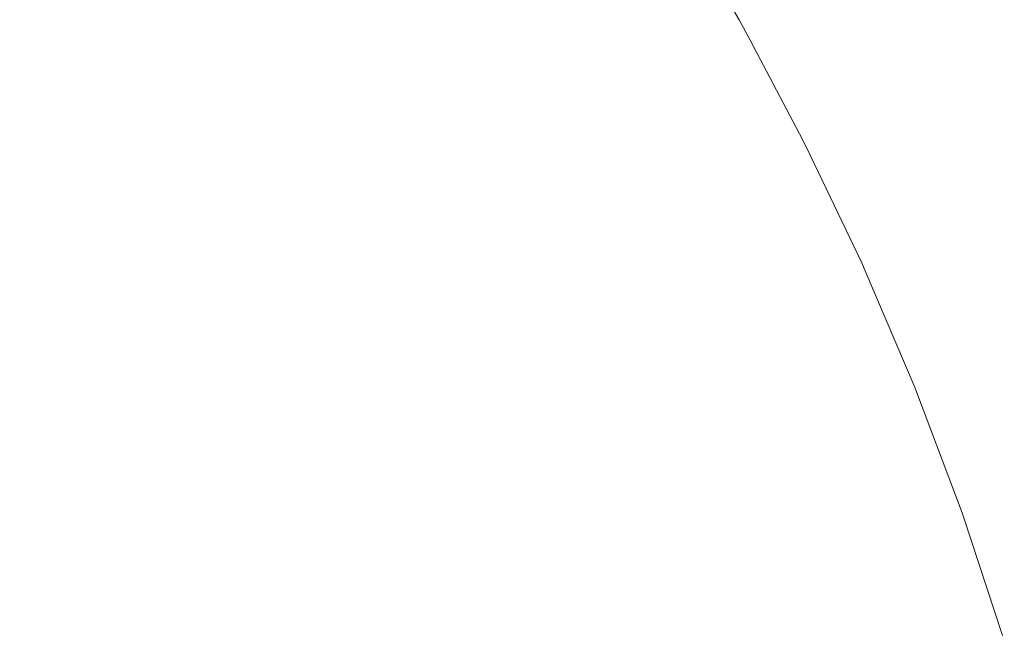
# Model space of a CAD drawing. Header units: centimetres. Extents: x -25.9 to 27.4, y -21.7 to -19.9.
# Tile 198 of 202: x 27.3774 to 27.4081, y -19.9303 to -19.9112. Entities that reach past the tile are written whole.
import ezdxf

# ---------------------------------------------------------------- set-up
doc = ezdxf.new("R2010")
doc.units = ezdxf.units.CM
doc.header["$LTSCALE"] = 2.54
doc.layers.add('Lucido design-1', color=7, linetype='Continuous')

# ---------------------------------------------------------------- blocks, each defined once
blk = doc.blocks.new('Gruppo-5-1')
at = {"color": 7, "linetype": 'Continuous', "lineweight": 9}
for points, invisible_edges in [([(27.377632, -19.907424, 875.666648), (27.379805, -19.910235, 875.666648), (27.377947, -19.911609, 875.663268), (27.375835, -19.908876, 875.663268)], 15), ([(27.376052, -19.9087, 876.379106), (27.378172, -19.911443, 876.379106), (27.380063, -19.910044, 876.375625), (27.377882, -19.907223, 876.375625)], 15), ([(27.383184, -19.907736, 875.673687), (27.385338, -19.910783, 875.673687), (27.383656, -19.911919, 875.670122), (27.381552, -19.908944, 875.670122)], 15), ([(27.381833, -19.908735, 876.372053), (27.383947, -19.911723, 876.372053), (27.385643, -19.910576, 876.368395), (27.38348, -19.907517, 876.368395)], 15), ([(27.388645, -19.908548, 876.360848), (27.39076, -19.911825, 876.360848), (27.392096, -19.911002, 876.356974), (27.389945, -19.907669, 876.356974)], 15), ([(27.397364, -19.907759, 875.712891), (27.399505, -19.911407, 875.712891), (27.399124, -19.91162, 875.708777), (27.396992, -19.907988, 875.708777)], 15), ([(27.397121, -19.907908, 876.33274), (27.399255, -19.911546, 876.33274), (27.399592, -19.911358, 876.328604), (27.397449, -19.907706, 876.328604)], 15), ([(27.397591, -19.907619, 875.717024), (27.399737, -19.911277, 875.717024), (27.399505, -19.911407, 875.712891), (27.397364, -19.907759, 875.712891)], 15), ([(27.397449, -19.907706, 876.328604), (27.399592, -19.911358, 876.328604), (27.399779, -19.911254, 876.324458), (27.397631, -19.907594, 876.324458)], 15), ([(27.398138, -19.908363, 875.721383), (27.39982, -19.911231, 875.721383), (27.399737, -19.911277, 875.717024), (27.397591, -19.907619, 875.717024)], 14), ([(27.397631, -19.907594, 876.324458), (27.399779, -19.911254, 876.324458), (27.39982, -19.911231, 876.321383), (27.398138, -19.908363, 876.321383)], 11), ([(27.389645, -19.907872, 875.684856), (27.391788, -19.911192, 875.684856), (27.390442, -19.912021, 875.68106), (27.388335, -19.908757, 875.68106)], 15), ([(27.396992, -19.907988, 875.708777), (27.399124, -19.91162, 875.708777), (27.398595, -19.911915, 875.704687), (27.396476, -19.908305, 875.704687)], 15), ([(27.396646, -19.908201, 876.336861), (27.398768, -19.911818, 876.336861), (27.399255, -19.911546, 876.33274), (27.397121, -19.907908, 876.33274)], 15), ([(27.396476, -19.908305, 875.704687), (27.398595, -19.911915, 875.704687), (27.397919, -19.912292, 875.70063), (27.395818, -19.908711, 875.70063)], 15), ([(27.396024, -19.908584, 876.340958), (27.398131, -19.912174, 876.340958), (27.398768, -19.911818, 876.336861), (27.396646, -19.908201, 876.336861)], 15), ([(27.374108, -19.91027, 876.382487), (27.376163, -19.912929, 876.382487), (27.378172, -19.911443, 876.379106), (27.376052, -19.9087, 876.379106)], 15), ([(27.380063, -19.910044, 876.375625), (27.382123, -19.912956, 876.375625), (27.383947, -19.911723, 876.372053), (27.381833, -19.908735, 876.372053)], 15), ([(27.38721, -19.909517, 876.364658), (27.389286, -19.912733, 876.364658), (27.39076, -19.911825, 876.360848), (27.388645, -19.908548, 876.360848)], 15), ([(27.395818, -19.908711, 875.70063), (27.397919, -19.912292, 875.70063), (27.397099, -19.912751, 875.696612), (27.395018, -19.909203, 875.696612)], 15), ([(27.395258, -19.909056, 876.345025), (27.397345, -19.912613, 876.345025), (27.398131, -19.912174, 876.340958), (27.396024, -19.908584, 876.340958)], 15), ([(27.375835, -19.908876, 875.663268), (27.377947, -19.911609, 875.663268), (27.375982, -19.913063, 875.659988), (27.373932, -19.910412, 875.659988)], 15), ([(27.381552, -19.908944, 875.670122), (27.383656, -19.911919, 875.670122), (27.381857, -19.913136, 875.666648), (27.379805, -19.910235, 875.666648)], 15), ([(27.388335, -19.908757, 875.68106), (27.390442, -19.912021, 875.68106), (27.388965, -19.91293, 875.677334), (27.386899, -19.909728, 875.677334)], 15), ([(27.395018, -19.909203, 875.696612), (27.397099, -19.912751, 875.696612), (27.396136, -19.913289, 875.692639), (27.394078, -19.909782, 875.692639)], 15), ([(27.394347, -19.909617, 876.349055), (27.396411, -19.913135, 876.349055), (27.397345, -19.912613, 876.345025), (27.395258, -19.909056, 876.345025)], 15), ([(27.385643, -19.910576, 876.368395), (27.387675, -19.913724, 876.368395), (27.389286, -19.912733, 876.364658), (27.38721, -19.909517, 876.364658)], 15), ([(27.393292, -19.910266, 876.35304), (27.39533, -19.913739, 876.35304), (27.396411, -19.913135, 876.349055), (27.394347, -19.909617, 876.349055)], 15), ([(27.386899, -19.909728, 875.677334), (27.388965, -19.91293, 875.677334), (27.387361, -19.913918, 875.673687), (27.385338, -19.910783, 875.673687)], 15), ([(27.394078, -19.909782, 875.692639), (27.396136, -19.913289, 875.692639), (27.395031, -19.913906, 875.688718), (27.393001, -19.910445, 875.688718)], 15), ([(27.379805, -19.910235, 875.666648), (27.381857, -19.913136, 875.666648), (27.379942, -19.91443, 875.663268), (27.377947, -19.911609, 875.663268)], 15), ([(27.378172, -19.911443, 876.379106), (27.380174, -19.914273, 876.379106), (27.382123, -19.912956, 876.375625), (27.380063, -19.910044, 876.375625)], 15), ([(27.392096, -19.911002, 876.356974), (27.394104, -19.914424, 876.356974), (27.39533, -19.913739, 876.35304), (27.393292, -19.910266, 876.35304)], 15), ([(27.383947, -19.911723, 876.372053), (27.385931, -19.914798, 876.372053), (27.387675, -19.913724, 876.368395), (27.385643, -19.910576, 876.368395)], 15), ([(27.393001, -19.910445, 875.688718), (27.395031, -19.913906, 875.688718), (27.393788, -19.9146, 875.684856), (27.391788, -19.911192, 875.684856)], 15), ([(27.385338, -19.910783, 875.673687), (27.387361, -19.913918, 875.673687), (27.385633, -19.914982, 875.670122), (27.383656, -19.911919, 875.670122)], 15), ([(27.391788, -19.911192, 875.684856), (27.393788, -19.9146, 875.684856), (27.392408, -19.915371, 875.68106), (27.390442, -19.912021, 875.68106)], 15), ([(27.39076, -19.911825, 876.360848), (27.392734, -19.915189, 876.360848), (27.394104, -19.914424, 876.356974), (27.392096, -19.911002, 876.356974)], 15), ([(27.376163, -19.912929, 876.382487), (27.378104, -19.915672, 876.382487), (27.380174, -19.914273, 876.379106), (27.378172, -19.911443, 876.379106)], 15), ([(27.399505, -19.911407, 875.712891), (27.401489, -19.915142, 875.712891), (27.401099, -19.915339, 875.708777), (27.399124, -19.91162, 875.708777)], 15), ([(27.399255, -19.911546, 876.33274), (27.401234, -19.915271, 876.33274), (27.401578, -19.915097, 876.328604), (27.399592, -19.911358, 876.328604)], 15), ([(27.399737, -19.911277, 875.717024), (27.401726, -19.915022, 875.717024), (27.401489, -19.915142, 875.712891), (27.399505, -19.911407, 875.712891)], 15), ([(27.399592, -19.911358, 876.328604), (27.401578, -19.915097, 876.328604), (27.401769, -19.915001, 876.324458), (27.399779, -19.911254, 876.324458)], 15), ([(27.399737, -19.911277, 875.717024), (27.39982, -19.911231, 875.721383), (27.400161, -19.911872, 875.721383)], 9), ([(27.400161, -19.911872, 875.721383), (27.401811, -19.91498, 875.721383), (27.401726, -19.915022, 875.717024), (27.399737, -19.911277, 875.717024)], 14), ([(27.400161, -19.911872, 876.321383), (27.39982, -19.911231, 876.321383), (27.399779, -19.911254, 876.324458)], 10), ([(27.399779, -19.911254, 876.324458), (27.401769, -19.915001, 876.324458), (27.401811, -19.91498, 876.321383), (27.400161, -19.911872, 876.321383)], 11), ([(27.39982, -19.911231, 876.321383), (27.400161, -19.911872, 876.321383), (27.400161, -19.911872, 875.721383), (27.39982, -19.911231, 875.721383)], 10), ([(27.377947, -19.911609, 875.663268), (27.379942, -19.91443, 875.663268), (27.377916, -19.915799, 875.659988), (27.375982, -19.913063, 875.659988)], 15), ([(27.382123, -19.912956, 876.375625), (27.384056, -19.915953, 876.375625), (27.385931, -19.914798, 876.372053), (27.383947, -19.911723, 876.372053)], 15), ([(27.399124, -19.91162, 875.708777), (27.401099, -19.915339, 875.708777), (27.400558, -19.915612, 875.704687), (27.398595, -19.911915, 875.704687)], 15), ([(27.398768, -19.911818, 876.336861), (27.400735, -19.915522, 876.336861), (27.401234, -19.915271, 876.33274), (27.399255, -19.911546, 876.33274)], 15), ([(27.383656, -19.911919, 875.670122), (27.385633, -19.914982, 875.670122), (27.383783, -19.916121, 875.666648), (27.381857, -19.913136, 875.666648)], 15), ([(27.390442, -19.912021, 875.68106), (27.392408, -19.915371, 875.68106), (27.390894, -19.916217, 875.677334), (27.388965, -19.91293, 875.677334)], 15), ([(27.389286, -19.912733, 876.364658), (27.391222, -19.916033, 876.364658), (27.392734, -19.915189, 876.360848), (27.39076, -19.911825, 876.360848)], 15), ([(27.398595, -19.911915, 875.704687), (27.400558, -19.915612, 875.704687), (27.399867, -19.91596, 875.70063), (27.397919, -19.912292, 875.70063)], 15), ([(27.398131, -19.912174, 876.340958), (27.400084, -19.915851, 876.340958), (27.400735, -19.915522, 876.336861), (27.398768, -19.911818, 876.336861)], 15), ([(27.401811, -19.91498, 875.721383), (27.400161, -19.911872, 875.721383), (27.400161, -19.911872, 876.321383), (27.401811, -19.91498, 876.321383)], 10), ([(27.397919, -19.912292, 875.70063), (27.399867, -19.91596, 875.70063), (27.399028, -19.916383, 875.696612), (27.397099, -19.912751, 875.696612)], 15), ([(27.397345, -19.912613, 876.345025), (27.39928, -19.916256, 876.345025), (27.400084, -19.915851, 876.340958), (27.398131, -19.912174, 876.340958)], 15), ([(27.387675, -19.913724, 876.368395), (27.389571, -19.916956, 876.368395), (27.391222, -19.916033, 876.364658), (27.389286, -19.912733, 876.364658)], 15), ([(27.396411, -19.913135, 876.349055), (27.398325, -19.916738, 876.349055), (27.39928, -19.916256, 876.345025), (27.397345, -19.912613, 876.345025)], 15), ([(27.37404, -19.914499, 876.385764), (27.375915, -19.917151, 876.385764), (27.378104, -19.915672, 876.382487), (27.376163, -19.912929, 876.382487)], 15), ([(27.380174, -19.914273, 876.379106), (27.382054, -19.917186, 876.379106), (27.384056, -19.915953, 876.375625), (27.382123, -19.912956, 876.375625)], 15), ([(27.388965, -19.91293, 875.677334), (27.390894, -19.916217, 875.677334), (27.38925, -19.917135, 875.673687), (27.387361, -19.913918, 875.673687)], 15), ([(27.397099, -19.912751, 875.696612), (27.399028, -19.916383, 875.696612), (27.398043, -19.91688, 875.692639), (27.396136, -19.913289, 875.692639)], 15), ([(27.375982, -19.913063, 875.659988), (27.377916, -19.915799, 875.659988), (27.375783, -19.917241, 875.656814), (27.373912, -19.914594, 875.656814)], 15), ([(27.381857, -19.913136, 875.666648), (27.383783, -19.916121, 875.666648), (27.381815, -19.917332, 875.663268), (27.379942, -19.91443, 875.663268)], 15), ([(27.396136, -19.913289, 875.692639), (27.398043, -19.91688, 875.692639), (27.396913, -19.917449, 875.688718), (27.395031, -19.913906, 875.688718)], 15), ([(27.39533, -19.913739, 876.35304), (27.397219, -19.917295, 876.35304), (27.398325, -19.916738, 876.349055), (27.396411, -19.913135, 876.349055)], 15), ([(27.387361, -19.913918, 875.673687), (27.38925, -19.917135, 875.673687), (27.387478, -19.918125, 875.670122), (27.385633, -19.914982, 875.670122)], 15), ([(27.385931, -19.914798, 876.372053), (27.387784, -19.917955, 876.372053), (27.389571, -19.916956, 876.368395), (27.387675, -19.913724, 876.368395)], 15), ([(27.395031, -19.913906, 875.688718), (27.396913, -19.917449, 875.688718), (27.395641, -19.91809, 875.684856), (27.393788, -19.9146, 875.684856)], 15), ([(27.394104, -19.914424, 876.356974), (27.395965, -19.917927, 876.356974), (27.397219, -19.917295, 876.35304), (27.39533, -19.913739, 876.35304)], 15), ([(27.379942, -19.91443, 875.663268), (27.381815, -19.917332, 875.663268), (27.379733, -19.918614, 875.659988), (27.377916, -19.915799, 875.659988)], 15), ([(27.378104, -19.915672, 876.382487), (27.379926, -19.918496, 876.382487), (27.382054, -19.917186, 876.379106), (27.380174, -19.914273, 876.379106)], 15), ([(27.392734, -19.915189, 876.360848), (27.394564, -19.918634, 876.360848), (27.395965, -19.917927, 876.356974), (27.394104, -19.914424, 876.356974)], 15), ([(27.384056, -19.915953, 876.375625), (27.385861, -19.919028, 876.375625), (27.387784, -19.917955, 876.372053), (27.385931, -19.914798, 876.372053)], 15), ([(27.393788, -19.9146, 875.684856), (27.395641, -19.91809, 875.684856), (27.39423, -19.918802, 875.68106), (27.392408, -19.915371, 875.68106)], 15), ([(27.385633, -19.914982, 875.670122), (27.387478, -19.918125, 875.670122), (27.385581, -19.919185, 875.666648), (27.383783, -19.916121, 875.666648)], 15), ([(27.391222, -19.916033, 876.364658), (27.393018, -19.919413, 876.364658), (27.394564, -19.918634, 876.360848), (27.392734, -19.915189, 876.360848)], 15), ([(27.401489, -19.915142, 875.712891), (27.403312, -19.918959, 875.712891), (27.402915, -19.919139, 875.708777), (27.401099, -19.915339, 875.708777)], 15), ([(27.401234, -19.915271, 876.33274), (27.403052, -19.919076, 876.33274), (27.403404, -19.918917, 876.328604), (27.401578, -19.915097, 876.328604)], 15), ([(27.401726, -19.915022, 875.717024), (27.403555, -19.918849, 875.717024), (27.403312, -19.918959, 875.712891), (27.401489, -19.915142, 875.712891)], 15), ([(27.401578, -19.915097, 876.328604), (27.403404, -19.918917, 876.328604), (27.403599, -19.918829, 876.324458), (27.401769, -19.915001, 876.324458)], 15), ([(27.401726, -19.915022, 875.717024), (27.401811, -19.91498, 875.721383), (27.402039, -19.915456, 875.721383)], 9), ([(27.402039, -19.915456, 875.721383), (27.403642, -19.91881, 875.721383), (27.403555, -19.918849, 875.717024), (27.401726, -19.915022, 875.717024)], 14), ([(27.402039, -19.915456, 876.321383), (27.401811, -19.91498, 876.321383), (27.401769, -19.915001, 876.324458)], 10), ([(27.401769, -19.915001, 876.324458), (27.403599, -19.918829, 876.324458), (27.403642, -19.91881, 876.321383), (27.402039, -19.915456, 876.321383)], 11), ([(27.401811, -19.91498, 876.321383), (27.402039, -19.915456, 876.321383), (27.402039, -19.915456, 875.721383), (27.401811, -19.91498, 875.721383)], 10), ([(27.392408, -19.915371, 875.68106), (27.39423, -19.918802, 875.68106), (27.392682, -19.919583, 875.677334), (27.390894, -19.916217, 875.677334)], 15), ([(27.401099, -19.915339, 875.708777), (27.402915, -19.919139, 875.708777), (27.402363, -19.919388, 875.704687), (27.400558, -19.915612, 875.704687)], 15), ([(27.400735, -19.915522, 876.336861), (27.402544, -19.919306, 876.336861), (27.403052, -19.919076, 876.33274), (27.401234, -19.915271, 876.33274)], 15), ([(27.403642, -19.91881, 875.721383), (27.402039, -19.915456, 875.721383), (27.402039, -19.915456, 876.321383), (27.403642, -19.91881, 876.321383)], 10), ([(27.377916, -19.915799, 875.659988), (27.379733, -19.918614, 875.659988), (27.377541, -19.919964, 875.656814), (27.375783, -19.917241, 875.656814)], 15), ([(27.375915, -19.917151, 876.385764), (27.377677, -19.919881, 876.385764), (27.379926, -19.918496, 876.382487), (27.378104, -19.915672, 876.382487)], 15), ([(27.400558, -19.915612, 875.704687), (27.402363, -19.919388, 875.704687), (27.401658, -19.919707, 875.70063), (27.399867, -19.91596, 875.70063)], 15), ([(27.400084, -19.915851, 876.340958), (27.401879, -19.919607, 876.340958), (27.402544, -19.919306, 876.336861), (27.400735, -19.915522, 876.336861)], 15), ([(27.382054, -19.917186, 876.379106), (27.383808, -19.920175, 876.379106), (27.385861, -19.919028, 876.375625), (27.384056, -19.915953, 876.375625)], 15), ([(27.389571, -19.916956, 876.368395), (27.391329, -19.920265, 876.368395), (27.393018, -19.919413, 876.364658), (27.391222, -19.916033, 876.364658)], 15), ([(27.399867, -19.91596, 875.70063), (27.401658, -19.919707, 875.70063), (27.400802, -19.920094, 875.696612), (27.399028, -19.916383, 875.696612)], 15), ([(27.39928, -19.916256, 876.345025), (27.401058, -19.919978, 876.345025), (27.401879, -19.919607, 876.340958), (27.400084, -19.915851, 876.340958)], 15), ([(27.383783, -19.916121, 875.666648), (27.385581, -19.919185, 875.666648), (27.383564, -19.920312, 875.663268), (27.381815, -19.917332, 875.663268)], 15), ([(27.390894, -19.916217, 875.677334), (27.392682, -19.919583, 875.677334), (27.391, -19.920431, 875.673687), (27.38925, -19.917135, 875.673687)], 15), ([(27.399028, -19.916383, 875.696612), (27.400802, -19.920094, 875.696612), (27.399796, -19.920548, 875.692639), (27.398043, -19.91688, 875.692639)], 15), ([(27.398325, -19.916738, 876.349055), (27.400083, -19.920418, 876.349055), (27.401058, -19.919978, 876.345025), (27.39928, -19.916256, 876.345025)], 15), ([(27.387784, -19.917955, 876.372053), (27.3895, -19.921187, 876.372053), (27.391329, -19.920265, 876.368395), (27.389571, -19.916956, 876.368395)], 15), ([(27.398043, -19.91688, 875.692639), (27.399796, -19.920548, 875.692639), (27.398643, -19.921069, 875.688718), (27.396913, -19.917449, 875.688718)], 15), ([(27.397219, -19.917295, 876.35304), (27.398955, -19.920928, 876.35304), (27.400083, -19.920418, 876.349055), (27.398325, -19.916738, 876.349055)], 15), ([(27.375783, -19.917241, 875.656814), (27.377541, -19.919964, 875.656814), (27.375242, -19.92138, 875.65375), (27.373547, -19.918752, 875.65375)], 15), ([(27.373612, -19.918708, 876.38893), (27.37531, -19.921338, 876.38893), (27.377677, -19.919881, 876.385764), (27.375915, -19.917151, 876.385764)], 15), ([(27.381815, -19.917332, 875.663268), (27.383564, -19.920312, 875.663268), (27.381429, -19.921504, 875.659988), (27.379733, -19.918614, 875.659988)], 15), ([(27.379926, -19.918496, 876.382487), (27.381627, -19.921394, 876.382487), (27.383808, -19.920175, 876.379106), (27.382054, -19.917186, 876.379106)], 15), ([(27.38925, -19.917135, 875.673687), (27.391, -19.920431, 875.673687), (27.389187, -19.921345, 875.670122), (27.387478, -19.918125, 875.670122)], 15), ([(27.395965, -19.917927, 876.356974), (27.397675, -19.921507, 876.356974), (27.398955, -19.920928, 876.35304), (27.397219, -19.917295, 876.35304)], 15), ([(27.396913, -19.917449, 875.688718), (27.398643, -19.921069, 875.688718), (27.397345, -19.921656, 875.684856), (27.395641, -19.91809, 875.684856)], 15), ([(27.385861, -19.919028, 876.375625), (27.387534, -19.922178, 876.375625), (27.3895, -19.921187, 876.372053), (27.387784, -19.917955, 876.372053)], 15), ([(27.394564, -19.918634, 876.360848), (27.396245, -19.922153, 876.360848), (27.397675, -19.921507, 876.356974), (27.395965, -19.917927, 876.356974)], 15), ([(27.387478, -19.918125, 875.670122), (27.389187, -19.921345, 875.670122), (27.387248, -19.922323, 875.666648), (27.385581, -19.919185, 875.666648)], 15), ([(27.395641, -19.91809, 875.684856), (27.397345, -19.921656, 875.684856), (27.395905, -19.922307, 875.68106), (27.39423, -19.918802, 875.68106)], 15), ([(27.377677, -19.919881, 876.385764), (27.379321, -19.922682, 876.385764), (27.381627, -19.921394, 876.382487), (27.379926, -19.918496, 876.382487)], 15), ([(27.379733, -19.918614, 875.659988), (27.381429, -19.921504, 875.659988), (27.379182, -19.92276, 875.656814), (27.377541, -19.919964, 875.656814)], 15), ([(27.39423, -19.918802, 875.68106), (27.395905, -19.922307, 875.68106), (27.394325, -19.923021, 875.677334), (27.392682, -19.919583, 875.677334)], 15), ([(27.393018, -19.919413, 876.364658), (27.394668, -19.922866, 876.364658), (27.396245, -19.922153, 876.360848), (27.394564, -19.918634, 876.360848)], 15), ([(27.403555, -19.918849, 875.717024), (27.405219, -19.92275, 875.717024), (27.404973, -19.922849, 875.712891), (27.403312, -19.918959, 875.712891)], 15), ([(27.403404, -19.918917, 876.328604), (27.405066, -19.922812, 876.328604), (27.405264, -19.922732, 876.324458), (27.403599, -19.918829, 876.324458)], 15), ([(27.403555, -19.918849, 875.717024), (27.403642, -19.91881, 875.721383), (27.403769, -19.919109, 875.721383)], 9), ([(27.403769, -19.919109, 875.721383), (27.405308, -19.922714, 875.721383), (27.405219, -19.92275, 875.717024), (27.403555, -19.918849, 875.717024)], 14), ([(27.403769, -19.919109, 876.321383), (27.403642, -19.91881, 876.321383), (27.403599, -19.918829, 876.324458)], 10), ([(27.403599, -19.918829, 876.324458), (27.405264, -19.922732, 876.324458), (27.405308, -19.922714, 876.321383), (27.403769, -19.919109, 876.321383)], 11), ([(27.403642, -19.91881, 876.321383), (27.403769, -19.919109, 876.321383), (27.403769, -19.919109, 875.721383), (27.403642, -19.91881, 875.721383)], 10), ([(27.385581, -19.919185, 875.666648), (27.387248, -19.922323, 875.666648), (27.385184, -19.923363, 875.663268), (27.383564, -19.920312, 875.663268)], 15), ([(27.383808, -19.920175, 876.379106), (27.385434, -19.923237, 876.379106), (27.387534, -19.922178, 876.375625), (27.385861, -19.919028, 876.375625)], 15), ([(27.402915, -19.919139, 875.708777), (27.404567, -19.923012, 875.708777), (27.404005, -19.923238, 875.704687), (27.402363, -19.919388, 875.704687)], 15), ([(27.402544, -19.919306, 876.336861), (27.40419, -19.923164, 876.336861), (27.404707, -19.922956, 876.33274), (27.403052, -19.919076, 876.33274)], 15), ([(27.403312, -19.918959, 875.712891), (27.404973, -19.922849, 875.712891), (27.404567, -19.923012, 875.708777), (27.402915, -19.919139, 875.708777)], 15), ([(27.403052, -19.919076, 876.33274), (27.404707, -19.922956, 876.33274), (27.405066, -19.922812, 876.328604), (27.403404, -19.918917, 876.328604)], 15), ([(27.405308, -19.922714, 875.721383), (27.403769, -19.919109, 875.721383), (27.403769, -19.919109, 876.321383), (27.405308, -19.922714, 876.321383)], 10), ([(27.391329, -19.920265, 876.368395), (27.392944, -19.923645, 876.368395), (27.394668, -19.922866, 876.364658), (27.393018, -19.919413, 876.364658)], 15), ([(27.402363, -19.919388, 875.704687), (27.404005, -19.923238, 875.704687), (27.403288, -19.923526, 875.70063), (27.401658, -19.919707, 875.70063)], 15), ([(27.401879, -19.919607, 876.340958), (27.403513, -19.923436, 876.340958), (27.40419, -19.923164, 876.336861), (27.402544, -19.919306, 876.336861)], 15), ([(27.392682, -19.919583, 875.677334), (27.394325, -19.923021, 875.677334), (27.392609, -19.923797, 875.673687), (27.391, -19.920431, 875.673687)], 15), ([(27.401658, -19.919707, 875.70063), (27.403288, -19.923526, 875.70063), (27.402416, -19.923876, 875.696612), (27.400802, -19.920094, 875.696612)], 15), ([(27.401058, -19.919978, 876.345025), (27.402677, -19.923771, 876.345025), (27.403513, -19.923436, 876.340958), (27.401879, -19.919607, 876.340958)], 15), ([(27.377541, -19.919964, 875.656814), (27.379182, -19.92276, 875.656814), (27.376825, -19.924076, 875.65375), (27.375242, -19.92138, 875.65375)], 15), ([(27.37531, -19.921338, 876.38893), (27.376894, -19.924038, 876.38893), (27.379321, -19.922682, 876.385764), (27.377677, -19.919881, 876.385764)], 15), ([(27.400802, -19.920094, 875.696612), (27.402416, -19.923876, 875.696612), (27.401392, -19.924288, 875.692639), (27.399796, -19.920548, 875.692639)], 15), ([(27.400083, -19.920418, 876.349055), (27.401684, -19.92417, 876.349055), (27.402677, -19.923771, 876.345025), (27.401058, -19.919978, 876.345025)], 15), ([(27.383564, -19.920312, 875.663268), (27.385184, -19.923363, 875.663268), (27.383001, -19.924464, 875.659988), (27.381429, -19.921504, 875.659988)], 15), ([(27.381627, -19.921394, 876.382487), (27.383203, -19.924362, 876.382487), (27.385434, -19.923237, 876.379106), (27.383808, -19.920175, 876.379106)], 15), ([(27.3895, -19.921187, 876.372053), (27.391078, -19.924489, 876.372053), (27.392944, -19.923645, 876.368395), (27.391329, -19.920265, 876.368395)], 15), ([(27.391, -19.920431, 875.673687), (27.392609, -19.923797, 875.673687), (27.390759, -19.924633, 875.670122), (27.389187, -19.921345, 875.670122)], 15), ([(27.399796, -19.920548, 875.692639), (27.401392, -19.924288, 875.692639), (27.400218, -19.92476, 875.688718), (27.398643, -19.921069, 875.688718)], 15), ([(27.398955, -19.920928, 876.35304), (27.400536, -19.924632, 876.35304), (27.401684, -19.92417, 876.349055), (27.400083, -19.920418, 876.349055)], 15), ([(27.397675, -19.921507, 876.356974), (27.399232, -19.925156, 876.356974), (27.400536, -19.924632, 876.35304), (27.398955, -19.920928, 876.35304)], 15), ([(27.387534, -19.922178, 876.375625), (27.389072, -19.925396, 876.375625), (27.391078, -19.924489, 876.372053), (27.3895, -19.921187, 876.372053)], 15), ([(27.398643, -19.921069, 875.688718), (27.400218, -19.92476, 875.688718), (27.398896, -19.925291, 875.684856), (27.397345, -19.921656, 875.684856)], 15), ([(27.381429, -19.921504, 875.659988), (27.383001, -19.924464, 875.659988), (27.380702, -19.925623, 875.656814), (27.379182, -19.92276, 875.656814)], 15), ([(27.379321, -19.922682, 876.385764), (27.380844, -19.925551, 876.385764), (27.383203, -19.924362, 876.382487), (27.381627, -19.921394, 876.382487)], 15), ([(27.389187, -19.921345, 875.670122), (27.390759, -19.924633, 875.670122), (27.388779, -19.925528, 875.666648), (27.387248, -19.922323, 875.666648)], 15), ([(27.396245, -19.922153, 876.360848), (27.397776, -19.925741, 876.360848), (27.399232, -19.925156, 876.356974), (27.397675, -19.921507, 876.356974)], 15), ([(27.397345, -19.921656, 875.684856), (27.398896, -19.925291, 875.684856), (27.39743, -19.92588, 875.68106), (27.395905, -19.922307, 875.68106)], 15), ([(27.385434, -19.923237, 876.379106), (27.386929, -19.926365, 876.379106), (27.389072, -19.925396, 876.375625), (27.387534, -19.922178, 876.375625)], 15), ([(27.394668, -19.922866, 876.364658), (27.39617, -19.926386, 876.364658), (27.397776, -19.925741, 876.360848), (27.396245, -19.922153, 876.360848)], 15), ([(27.387248, -19.922323, 875.666648), (27.388779, -19.925528, 875.666648), (27.386674, -19.92648, 875.663268), (27.385184, -19.923363, 875.663268)], 15), ([(27.395905, -19.922307, 875.68106), (27.39743, -19.92588, 875.68106), (27.395821, -19.926527, 875.677334), (27.394325, -19.923021, 875.677334)], 15), ([(27.379182, -19.92276, 875.656814), (27.380702, -19.925623, 875.656814), (27.378292, -19.926838, 875.65375), (27.376825, -19.924076, 875.65375)], 15), ([(27.376894, -19.924038, 876.38893), (27.378362, -19.926803, 876.38893), (27.380844, -19.925551, 876.385764), (27.379321, -19.922682, 876.385764)], 15), ([(27.392944, -19.923645, 876.368395), (27.394415, -19.927091, 876.368395), (27.39617, -19.926386, 876.364658), (27.394668, -19.922866, 876.364658)], 15), ([(27.404973, -19.922849, 875.712891), (27.406466, -19.926806, 875.712891), (27.406054, -19.926952, 875.708777), (27.404567, -19.923012, 875.708777)], 15), ([(27.404707, -19.922956, 876.33274), (27.406197, -19.926902, 876.33274), (27.40656, -19.926773, 876.328604), (27.405066, -19.922812, 876.328604)], 15), ([(27.405219, -19.92275, 875.717024), (27.406717, -19.926718, 875.717024), (27.406466, -19.926806, 875.712891), (27.404973, -19.922849, 875.712891)], 15), ([(27.405066, -19.922812, 876.328604), (27.40656, -19.926773, 876.328604), (27.406762, -19.926702, 876.324458), (27.405264, -19.922732, 876.324458)], 15), ([(27.405219, -19.92275, 875.717024), (27.405308, -19.922714, 875.721383), (27.405349, -19.922824, 875.721383)], 9), ([(27.406717, -19.926718, 875.717024), (27.405219, -19.92275, 875.717024), (27.405349, -19.922824, 875.721383), (27.406773, -19.926597, 875.721383)], 11), ([(27.405349, -19.922824, 876.321383), (27.405308, -19.922714, 876.321383), (27.405264, -19.922732, 876.324458)], 10), ([(27.406773, -19.926597, 876.321383), (27.405349, -19.922824, 876.321383), (27.405264, -19.922732, 876.324458), (27.406762, -19.926702, 876.324458)], 14), ([(27.405308, -19.922714, 876.321383), (27.405349, -19.922824, 876.321383), (27.405349, -19.922824, 875.721383), (27.405308, -19.922714, 875.721383)], 10), ([(27.405349, -19.922824, 875.721383), (27.405349, -19.922824, 876.321383), (27.406773, -19.926597, 876.321383), (27.406773, -19.926597, 875.721383)], 5), ([(27.394325, -19.923021, 875.677334), (27.395821, -19.926527, 875.677334), (27.394073, -19.927229, 875.673687), (27.392609, -19.923797, 875.673687)], 15), ([(27.403513, -19.923436, 876.340958), (27.404982, -19.927331, 876.340958), (27.40567, -19.927087, 876.336861), (27.40419, -19.923164, 876.336861)], 15), ([(27.404567, -19.923012, 875.708777), (27.406054, -19.926952, 875.708777), (27.405483, -19.927154, 875.704687), (27.404005, -19.923238, 875.704687)], 15), ([(27.40419, -19.923164, 876.336861), (27.40567, -19.927087, 876.336861), (27.406197, -19.926902, 876.33274), (27.404707, -19.922956, 876.33274)], 15), ([(27.385184, -19.923363, 875.663268), (27.386674, -19.92648, 875.663268), (27.384446, -19.927487, 875.659988), (27.383001, -19.924464, 875.659988)], 15), ([(27.383203, -19.924362, 876.382487), (27.384652, -19.927394, 876.382487), (27.386929, -19.926365, 876.379106), (27.385434, -19.923237, 876.379106)], 15), ([(27.402677, -19.923771, 876.345025), (27.404134, -19.92763, 876.345025), (27.404982, -19.927331, 876.340958), (27.403513, -19.923436, 876.340958)], 15), ([(27.404005, -19.923238, 875.704687), (27.405483, -19.927154, 875.704687), (27.404754, -19.927411, 875.70063), (27.403288, -19.923526, 875.70063)], 15), ([(27.391078, -19.924489, 876.372053), (27.392514, -19.927855, 876.372053), (27.394415, -19.927091, 876.368395), (27.392944, -19.923645, 876.368395)], 15), ([(27.401684, -19.92417, 876.349055), (27.403125, -19.927987, 876.349055), (27.404134, -19.92763, 876.345025), (27.402677, -19.923771, 876.345025)], 15), ([(27.403288, -19.923526, 875.70063), (27.404754, -19.927411, 875.70063), (27.403868, -19.927724, 875.696612), (27.402416, -19.923876, 875.696612)], 15), ([(27.37435, -19.925459, 876.39198), (27.37576, -19.928114, 876.39198), (27.378362, -19.926803, 876.38893), (27.376894, -19.924038, 876.38893)], 15), ([(27.376825, -19.924076, 875.65375), (27.378292, -19.926838, 875.65375), (27.375774, -19.928108, 875.650802), (27.374363, -19.925452, 875.650802)], 15), ([(27.392609, -19.923797, 875.673687), (27.394073, -19.927229, 875.673687), (27.392189, -19.927986, 875.670122), (27.390759, -19.924633, 875.670122)], 15), ([(27.402416, -19.923876, 875.696612), (27.403868, -19.927724, 875.696612), (27.402827, -19.928092, 875.692639), (27.401392, -19.924288, 875.692639)], 15), ([(27.380844, -19.925551, 876.385764), (27.382245, -19.928482, 876.385764), (27.384652, -19.927394, 876.382487), (27.383203, -19.924362, 876.382487)], 15), ([(27.401392, -19.924288, 875.692639), (27.402827, -19.928092, 875.692639), (27.401634, -19.928513, 875.688718), (27.400218, -19.92476, 875.688718)], 15), ([(27.400536, -19.924632, 876.35304), (27.401957, -19.928399, 876.35304), (27.403125, -19.927987, 876.349055), (27.401684, -19.92417, 876.349055)], 15), ([(27.383001, -19.924464, 875.659988), (27.384446, -19.927487, 875.659988), (27.3821, -19.928547, 875.656814), (27.380702, -19.925623, 875.656814)], 15), ([(27.390759, -19.924633, 875.670122), (27.392189, -19.927986, 875.670122), (27.390174, -19.928796, 875.666648), (27.388779, -19.925528, 875.666648)], 15), ([(27.389072, -19.925396, 876.375625), (27.390471, -19.928676, 876.375625), (27.392514, -19.927855, 876.372053), (27.391078, -19.924489, 876.372053)], 15), ([(27.399232, -19.925156, 876.356974), (27.400633, -19.928867, 876.356974), (27.401957, -19.928399, 876.35304), (27.400536, -19.924632, 876.35304)], 15), ([(27.400218, -19.92476, 875.688718), (27.401634, -19.928513, 875.688718), (27.400291, -19.928988, 875.684856), (27.398896, -19.925291, 875.684856)], 15), ([(27.398896, -19.925291, 875.684856), (27.400291, -19.928988, 875.684856), (27.398801, -19.929515, 875.68106), (27.39743, -19.92588, 875.68106)], 15), ([(27.397776, -19.925741, 876.360848), (27.399153, -19.92939, 876.360848), (27.400633, -19.928867, 876.356974), (27.399232, -19.925156, 876.356974)], 15), ([(27.380702, -19.925623, 875.656814), (27.3821, -19.928547, 875.656814), (27.37964, -19.929659, 875.65375), (27.378292, -19.926838, 875.65375)], 15), ([(27.378362, -19.926803, 876.38893), (27.379712, -19.929627, 876.38893), (27.382245, -19.928482, 876.385764), (27.380844, -19.925551, 876.385764)], 15), ([(27.388779, -19.925528, 875.666648), (27.390174, -19.928796, 875.666648), (27.388029, -19.929657, 875.663268), (27.386674, -19.92648, 875.663268)], 15), ([(27.386929, -19.926365, 876.379106), (27.388289, -19.929553, 876.379106), (27.390471, -19.928676, 876.375625), (27.389072, -19.925396, 876.375625)], 15), ([(27.39743, -19.92588, 875.68106), (27.398801, -19.929515, 875.68106), (27.397166, -19.930092, 875.677334), (27.395821, -19.926527, 875.677334)], 15), ([(27.39617, -19.926386, 876.364658), (27.397521, -19.929967, 876.364658), (27.399153, -19.92939, 876.360848), (27.397776, -19.925741, 876.360848)], 15), ([(27.386674, -19.92648, 875.663268), (27.388029, -19.929657, 875.663268), (27.385761, -19.930569, 875.659988), (27.384446, -19.927487, 875.659988)], 15), ([(27.384652, -19.927394, 876.382487), (27.385971, -19.930485, 876.382487), (27.388289, -19.929553, 876.379106), (27.386929, -19.926365, 876.379106)], 15), ([(27.395821, -19.926527, 875.677334), (27.397166, -19.930092, 875.677334), (27.39539, -19.93072, 875.673687), (27.394073, -19.927229, 875.673687)], 15), ([(27.394415, -19.927091, 876.368395), (27.395738, -19.930597, 876.368395), (27.397521, -19.929967, 876.364658), (27.39617, -19.926386, 876.364658)], 15), ([(27.37576, -19.928114, 876.39198), (27.377057, -19.930827, 876.39198), (27.379712, -19.929627, 876.38893), (27.378362, -19.926803, 876.38893)], 15), ([(27.378292, -19.926838, 875.65375), (27.37964, -19.929659, 875.65375), (27.37707, -19.930821, 875.650802), (27.375774, -19.928108, 875.650802)], 15), ([(27.406466, -19.926806, 875.712891), (27.40779, -19.930824, 875.712891), (27.407373, -19.930951, 875.708777), (27.406054, -19.926952, 875.708777)], 15), ([(27.406197, -19.926902, 876.33274), (27.407517, -19.930907, 876.33274), (27.407886, -19.930794, 876.328604), (27.40656, -19.926773, 876.328604)], 15), ([(27.406717, -19.926718, 875.717024), (27.408045, -19.930746, 875.717024), (27.40779, -19.930824, 875.712891), (27.406466, -19.926806, 875.712891)], 15), ([(27.40656, -19.926773, 876.328604), (27.407886, -19.930794, 876.328604), (27.40809, -19.930732, 876.324458), (27.406762, -19.926702, 876.324458)], 15), ([(27.406773, -19.926597, 875.721383), (27.406807, -19.926686, 875.721383), (27.406717, -19.926718, 875.717024)], 10), ([(27.408045, -19.930746, 875.717024), (27.406717, -19.926718, 875.717024), (27.406807, -19.926686, 875.721383), (27.408038, -19.930422, 875.721383)], 11), ([(27.406762, -19.926702, 876.324458), (27.406807, -19.926686, 876.321383), (27.406773, -19.926597, 876.321383)], 9), ([(27.408038, -19.930422, 876.321383), (27.406807, -19.926686, 876.321383), (27.406762, -19.926702, 876.324458), (27.40809, -19.930732, 876.324458)], 14), ([(27.406807, -19.926686, 875.721383), (27.406773, -19.926597, 875.721383), (27.406773, -19.926597, 876.321383), (27.406807, -19.926686, 876.321383)], 10), ([(27.406807, -19.926686, 876.321383), (27.408038, -19.930422, 876.321383), (27.408038, -19.930422, 875.721383), (27.406807, -19.926686, 875.721383)], 10), ([(27.392514, -19.927855, 876.372053), (27.393807, -19.931279, 876.372053), (27.395738, -19.930597, 876.368395), (27.394415, -19.927091, 876.368395)], 15), ([(27.405483, -19.927154, 875.704687), (27.406793, -19.931129, 875.704687), (27.406054, -19.931355, 875.70063), (27.404754, -19.927411, 875.70063)], 15), ([(27.404982, -19.927331, 876.340958), (27.406286, -19.931284, 876.340958), (27.406983, -19.931071, 876.336861), (27.40567, -19.927087, 876.336861)], 15), ([(27.406054, -19.926952, 875.708777), (27.407373, -19.930951, 875.708777), (27.406793, -19.931129, 875.704687), (27.405483, -19.927154, 875.704687)], 15), ([(27.40567, -19.927087, 876.336861), (27.406983, -19.931071, 876.336861), (27.407517, -19.930907, 876.33274), (27.406197, -19.926902, 876.33274)], 15), ([(27.382245, -19.928482, 876.385764), (27.38352, -19.93147, 876.385764), (27.385971, -19.930485, 876.382487), (27.384652, -19.927394, 876.382487)], 15), ([(27.394073, -19.927229, 875.673687), (27.39539, -19.93072, 875.673687), (27.393476, -19.931396, 875.670122), (27.392189, -19.927986, 875.670122)], 15), ([(27.404754, -19.927411, 875.70063), (27.406054, -19.931355, 875.70063), (27.405155, -19.93163, 875.696612), (27.403868, -19.927724, 875.696612)], 15), ([(27.404134, -19.92763, 876.345025), (27.405425, -19.931548, 876.345025), (27.406286, -19.931284, 876.340958), (27.404982, -19.927331, 876.340958)], 15), ([(27.384446, -19.927487, 875.659988), (27.385761, -19.930569, 875.659988), (27.383372, -19.931529, 875.656814), (27.3821, -19.928547, 875.656814)], 15), ([(27.403868, -19.927724, 875.696612), (27.405155, -19.93163, 875.696612), (27.4041, -19.931954, 875.692639), (27.402827, -19.928092, 875.692639)], 15), ([(27.403125, -19.927987, 876.349055), (27.404402, -19.931861, 876.349055), (27.405425, -19.931548, 876.345025), (27.404134, -19.92763, 876.345025)], 15), ([(27.392189, -19.927986, 875.670122), (27.393476, -19.931396, 875.670122), (27.391428, -19.93212, 875.666648), (27.390174, -19.928796, 875.666648)], 15), ([(27.390471, -19.928676, 876.375625), (27.391731, -19.932013, 876.375625), (27.393807, -19.931279, 876.372053), (27.392514, -19.927855, 876.372053)], 15), ([(27.402827, -19.928092, 875.692639), (27.4041, -19.931954, 875.692639), (27.40289, -19.932324, 875.688718), (27.401634, -19.928513, 875.688718)], 15), ([(27.401957, -19.928399, 876.35304), (27.403218, -19.932224, 876.35304), (27.404402, -19.931861, 876.349055), (27.403125, -19.927987, 876.349055)], 15), ([(27.3821, -19.928547, 875.656814), (27.383372, -19.931529, 875.656814), (27.380867, -19.932535, 875.65375), (27.37964, -19.929659, 875.65375)], 15), ([(27.379712, -19.929627, 876.38893), (27.38094, -19.932506, 876.38893), (27.38352, -19.93147, 876.385764), (27.382245, -19.928482, 876.385764)], 15), ([(27.388289, -19.929553, 876.379106), (27.389513, -19.932796, 876.379106), (27.391731, -19.932013, 876.375625), (27.390471, -19.928676, 876.375625)], 15), ([(27.401634, -19.928513, 875.688718), (27.40289, -19.932324, 875.688718), (27.401529, -19.932741, 875.684856), (27.400291, -19.928988, 875.684856)], 15), ([(27.400633, -19.928867, 876.356974), (27.401875, -19.932635, 876.356974), (27.403218, -19.932224, 876.35304), (27.401957, -19.928399, 876.35304)], 15), ([(27.390174, -19.928796, 875.666648), (27.391428, -19.93212, 875.666648), (27.389249, -19.932889, 875.663268), (27.388029, -19.929657, 875.663268)], 15), ([(27.400291, -19.928988, 875.684856), (27.401529, -19.932741, 875.684856), (27.400017, -19.933204, 875.68106), (27.398801, -19.929515, 875.68106)], 15), ([(27.399153, -19.92939, 876.360848), (27.400374, -19.933095, 876.360848), (27.401875, -19.932635, 876.356974), (27.400633, -19.928867, 876.356974)], 15), ([(27.377057, -19.930827, 876.39198), (27.378236, -19.933592, 876.39198), (27.38094, -19.932506, 876.38893), (27.379712, -19.929627, 876.38893)], 15), ([(27.385971, -19.930485, 876.382487), (27.387157, -19.933629, 876.382487), (27.389513, -19.932796, 876.379106), (27.388289, -19.929553, 876.379106)], 15), ([(27.398801, -19.929515, 875.68106), (27.400017, -19.933204, 875.68106), (27.398359, -19.933712, 875.677334), (27.397166, -19.930092, 875.677334)], 15), ([(27.397521, -19.929967, 876.364658), (27.398719, -19.933602, 876.364658), (27.400374, -19.933095, 876.360848), (27.399153, -19.92939, 876.360848)], 15), ([(27.37964, -19.929659, 875.65375), (27.380867, -19.932535, 875.65375), (27.378251, -19.933587, 875.650802), (27.37707, -19.930821, 875.650802)], 15), ([(27.388029, -19.929657, 875.663268), (27.389249, -19.932889, 875.663268), (27.386944, -19.933704, 875.659988), (27.385761, -19.930569, 875.659988)], 15), ([(27.397166, -19.930092, 875.677334), (27.398359, -19.933712, 875.677334), (27.396558, -19.934263, 875.673687), (27.39539, -19.93072, 875.673687)], 15), ([(27.395738, -19.930597, 876.368395), (27.396911, -19.934155, 876.368395), (27.398719, -19.933602, 876.364658), (27.397521, -19.929967, 876.364658)], 15)]:
    blk.add_3dface(points, dxfattribs=dict(at, invisible_edges=invisible_edges))

msp = doc.modelspace()

# ---------------------------------------------------------------- block references
at = {"layer": 'Lucido design-1', "color": 7}
msp.add_blockref('Gruppo-5-1', (0, 0), dxfattribs=at)

doc.saveas('drawing.dxf')
